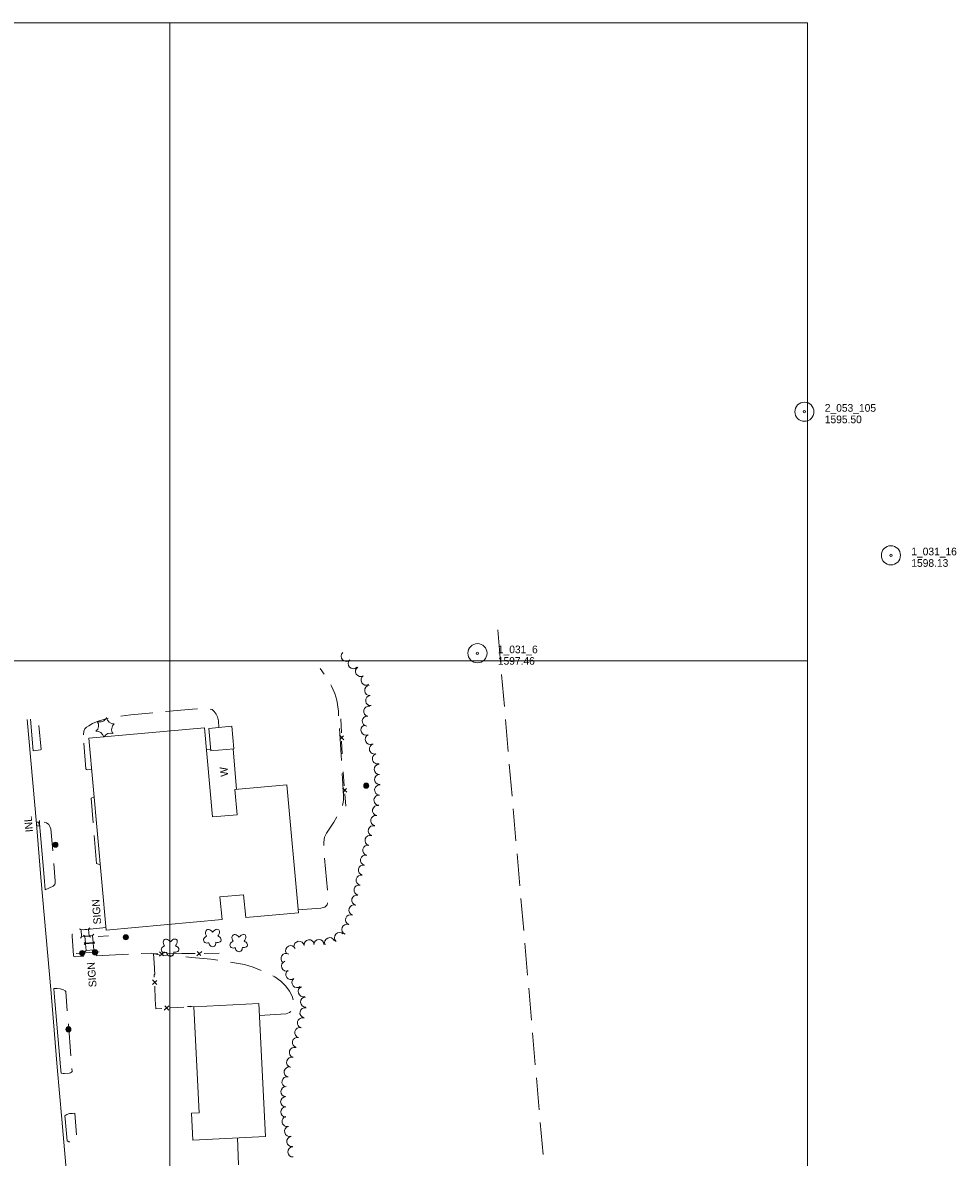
# Model space of a CAD drawing. Header units: feet. Extents: x 386549 to 388819, y 99500 to 101500.
# Tile 7 of 7: x 387885 to 388617, y 100611 to 101500. Entities that reach past the tile are written whole.
import ezdxf
from ezdxf.enums import TextEntityAlignment as Align

# ---------------------------------------------------------------- set-up
doc = ezdxf.new("R2010")
doc.units = ezdxf.units.FT
doc.header["$MEASUREMENT"] = 0
for name, pattern in [('DGN Style 3', [35.23527, 25.16805, -10.06722]), ('DGN Style 4', [40.294048, 20.13444, -10.06722, 0.025168, -10.06722]), ('DGN Style 5', [17.617635, 7.550415, -10.06722])]:
    doc.linetypes.add(name, pattern=pattern)
for name, color, linetype, lineweight in [('E_DWY', 73, 'DGN Style 3', 0), ('E_LAND_Vegetation', 21, 'Continuous', 0), ('E_MAP_GridLines', 251, 'Continuous', 0), ('E_MAP_Limits', 21, 'DGN Style 3', 0), ('E_MAP_PassPoints', 40, 'Continuous', 0), ('E_MISCPROP', 40, 'Continuous', 0), ('E_MISCPROP_HvyLine', 54, 'Continuous', 13), ('E_MISCPROP_Railing', 40, 'Continuous', 0), ('E_PATH_Sidewalk', 73, 'DGN Style 5', 0), ('E_RDWY', 40, 'Continuous', 13), ('E_UTL_AboveGroundPipe', 40, 'DGN Style 4', 0)]:
    doc.layers.add(name, color=color, linetype=linetype, lineweight=lineweight)
doc.styles.add('Style-IGR_FONT_0', font='IGR_FONT_0.shx')

# ---------------------------------------------------------------- blocks, each defined once
blk = doc.blocks.new('PP')
at = {"layer": 'E_MAP_PassPoints', "color": 40, "linetype": 'Continuous', "lineweight": 0}
for radius in [7.5, 0.96]:
    blk.add_circle((0, 0), radius, dxfattribs=at)
blk = doc.blocks.new('WAL')
at = {"layer": 'E_MISCPROP_Railing', "color": 40, "linetype": 'Continuous', "lineweight": 0, "style": 'Style-IGR_FONT_0'}
blk.add_text('W', height=6, rotation=359.99989, dxfattribs=at).set_placement((-2.3, -0.01), align=Align.MIDDLE_LEFT)
blk = doc.blocks.new('INLT')
at = {"layer": 'E_MISCPROP_Railing', "color": 40, "linetype": 'Continuous', "lineweight": 0, "flags": 128}
blk.add_lwpolyline([(3, -2), (3, 0), (0, 0), (0, -2), (3, -2)], dxfattribs=at)
blk = doc.blocks.new('INL_2')
at = {"layer": 'E_MISCPROP_Railing', "color": 40, "linetype": 'Continuous', "lineweight": 0, "style": 'Style-IGR_FONT_0'}
blk.add_text('INL', height=6, rotation=359.99996, dxfattribs=at).set_placement((-5.79, -2.75))
blk = doc.blocks.new('PED')
at = {"layer": 'E_UTL_AboveGroundPipe', "color": 101, "linetype": 'Continuous', "lineweight": 13}
for p, q in [((-2.34, 2.71), (-3.29, 3.77)), ((3.06, 2.71), (4.02, 3.77)), ((-3.29, -4.35), (-2.34, -3.29)), ((4.02, -4.35), (3.06, -3.29))]:
    blk.add_line(p, q, dxfattribs=at)
at = {"layer": 'E_UTL_AboveGroundPipe', "color": 101, "linetype": 'Continuous', "lineweight": 13, "flags": 128}
blk.add_lwpolyline([(-2.34, -3.29), (3.06, -3.29), (3.06, 2.71), (-2.34, 2.71)], close=True, dxfattribs=at)
blk = doc.blocks.new('POLE')
at = {"layer": 'E_MISCPROP', "color": 20, "linetype": 'Continuous', "lineweight": 0}
for radius in [2.02, 1.51, 1.01, 0.504]:
    blk.add_circle((0.03, -0.09), radius, dxfattribs=at)
blk = doc.blocks.new('POLE_1')
at = {"layer": 'E_MISCPROP', "color": 20, "linetype": 'Continuous', "lineweight": 0}
for radius in [2.02, 1.51, 1.01, 0.504]:
    blk.add_circle((0.03, -0.09), radius, dxfattribs=at)
blk = doc.blocks.new('SIGN_2')
at = {"layer": 'E_MISCPROP', "color": 20, "linetype": 'Continuous', "lineweight": 0, "style": 'Style-IGR_FONT_0'}
blk.add_text('SIGN', height=6, rotation=0.00002, dxfattribs=at).set_placement((0, 0), align=Align.MIDDLE_LEFT)
blk = doc.blocks.new('TREE')
at = {"layer": 'E_LAND_Vegetation', "color": 93, "linetype": 'Continuous', "lineweight": 0}
for centre, major_axis, ratio in [((-3.74, -0.07), (3.29, -0.08), 0.832022), ((-1.07, 3.38), (0.91, -3.32), 0.782863), ((2.88, 1.66), (-3.52, -1.95), 0.691916), ((-1.48, -3.66), (1.2, 3.24), 0.716896), ((2.54, -2.64), (-3.34, 3.06), 0.560249)]:
    blk.add_ellipse(centre, major_axis=major_axis, ratio=ratio, start_param=1.570796, end_param=4.712389, dxfattribs=at)

msp = doc.modelspace()

# ---------------------------------------------------------------- linework, layer by layer
at = {"layer": 'E_DWY', "color": 51, "linetype": 'DGN Style 3', "lineweight": 0, "flags": 128}
for points in [[(388100.63, 100804.65), (388118.56, 100805.94), (388121.54, 100806.79), (388123.39, 100808.78), (388124.28, 100812.5), (388120.84, 100852.04), (388120.75, 100857.69), (388121.38, 100861.72), (388123.02, 100864.71), (388128.54, 100873.39), (388133.52, 100881.68), (388135.27, 100885.93), (388136.3, 100890.56), (388136.23, 100894.85), (388132.21, 100960.51), (388131.06, 100969.01), (388129.43, 100974.18), (388126.82, 100980.16), (388123.54, 100986.07), (388117.91, 100993.92)], [(387932.45, 100941.93), (387932.61, 100944.71), (387933.45, 100946.5), (387934.66, 100947.88), (387936.54, 100949.07), (387939.36, 100950.69), (387943.98, 100952.55), (387951.05, 100954.73), (387959.12, 100956.16), (387969.4, 100957.5), (388017.76, 100962.09), (388024.95, 100962.57), (388030.74, 100962.44), (388033.29, 100961.7), (388034.94, 100960.15), (388036.48, 100958.15), (388037.45, 100956), (388038.17, 100952.78), (388038.63, 100947.66)], [(387893.02, 100929.47), (387898.67, 100930.15), (387899.16, 100930.41), (387897.09, 100954.25)], [(387938.89, 100914.67), (387935.43, 100914.37), (387934.67, 100914.62), (387934.3, 100915.15), (387932.45, 100939.98), (387932.45, 100941.93)], [(387945.62, 100839.91), (387942.73, 100840.98), (387938.32, 100892.2), (387940.81, 100893.36)], [(387902.39, 100820.36), (387908.53, 100823.26), (387909.93, 100824.63), (387910.24, 100825.89), (387910.25, 100827.35), (387906.84, 100868.34), (387906.16, 100870.16), (387905.28, 100871.67), (387903.49, 100872.95), (387897.85, 100874.74)], [(388070.41, 100721.97), (388091.17, 100723.33), (388093.99, 100724.18), (388096.27, 100726.14), (388097.6, 100731.2), (388095.95, 100737.07), (388093.98, 100741.02), (388091.07, 100744.88), (388087.2, 100748.87), (388082.3, 100752.25), (388075, 100755.76), (388065.53, 100759.87), (388058.59, 100761.82), (388044.84, 100764.28), (388032.32, 100766.2), (388017.38, 100767.53), (388003.54, 100768.75), (387991.64, 100769.43), (387985.84, 100770.83), (387926.06, 100767.95), (387924.94, 100768.28), (387924.67, 100768.9), (387923.51, 100784.04), (387923.65, 100785.58), (387924.41, 100786.81), (387924.85, 100787.44), (387926.17, 100788.07), (387927.56, 100788.71), (387950.05, 100790.8)], [(387909.18, 100743.11), (387911.68, 100743.11), (387914.26, 100742.79), (387916.12, 100742.29), (387917.97, 100741.34), (387918.53, 100740.77), (387923.51, 100678.04), (387923.06, 100677.48), (387922.26, 100676.9), (387921.31, 100676.81), (387917.6, 100676.45), (387916.41, 100676.45), (387914.81, 100676.75)], [(387917.76, 100643.34), (387919.42, 100644.4), (387921.57, 100645.06), (387923.7, 100645.26), (387925.5, 100645.38), (387927.25, 100624.19), (387922.11, 100622.85), (387920.8, 100622.9), (387919.5, 100623.62)], [(387922.85, 100585.75), (387925.29, 100587), (387929.73, 100587.71), (387931.14, 100566.06), (388037.67, 100575.09), (388044.39, 100576.24), (388048.79, 100578.04), (388051.91, 100581.1), (388053.77, 100584.47), (388054.43, 100587.37), (388054.66, 100591.09), (388053.03, 100625.97)]]:
    msp.add_lwpolyline(points, dxfattribs=at)
at = {"layer": 'E_LAND_Vegetation', "color": 93, "linetype": 'Continuous', "lineweight": 0}
for centre, radius, start, end in [((388138.36, 101003.48), 4, 133.85817, 313.85817), ((388143.9, 100997.71), 4, 133.85817, 313.85817), ((388149.6, 100991.6), 4, 122.61163, 302.61163), ((388153.91, 100984.86), 4, 122.61163, 302.61163), ((388156.83, 100976.71), 4, 95.46531, 275.46531), ((388157.59, 100968.75), 4, 95.46531, 275.46531), ((388155.99, 100960.36), 4, 78.47222, 258.47222), ((387938.51, 100949.06), 5.72, 309.63401, 35.39892), ((387945.17, 100957.75), 5.72, 249.63402, 335.39893), ((387956.02, 100956.32), 5.72, 189.63402, 275.39893), ((387960.21, 100946.21), 5.72, 129.63402, 215.39893), ((388153.91, 100945.65), 4, 114.59954, 294.59954), ((388154.89, 100952.62), 4, 83.90393, 263.90393), ((387942.7, 100938.96), 5.72, 13.18275, 95.39892), ((387953.55, 100937.53), 5.72, 69.63401, 151.25631), ((388157.24, 100938.37), 4, 114.59954, 294.59954), ((388160.53, 100930.81), 4, 106.77287, 286.77287), ((388162.83, 100923.15), 4, 106.77287, 286.77287), ((388164.29, 100914.87), 4, 92.45185, 272.45185), ((388164.63, 100906.87), 4, 92.45185, 272.45185), ((388164.62, 100898.69), 4, 86.37362, 266.37362), ((388164.11, 100890.7), 4, 86.37362, 266.37362), ((388161.48, 100874.7), 4, 79.12475, 259.12475), ((388162.99, 100882.56), 4, 79.12475, 259.12475), ((388159.54, 100866.72), 4, 72.08116, 252.08116), ((388157.07, 100859.11), 4, 72.08116, 252.08116), ((388155.32, 100851.48), 4, 77.28679, 257.28679), ((388153.56, 100843.67), 4, 77.28679, 257.28679), ((388151.83, 100835.88), 4, 77.76245, 257.76245), ((388150.13, 100828.06), 4, 77.76245, 257.76245), ((388146.74, 100812.42), 4, 77.76245, 257.76245), ((388148.44, 100820.24), 4, 77.76245, 257.76245), ((388144.38, 100804.59), 4, 72.26309, 252.26309), ((388141.83, 100796.9), 4, 68.89971, 248.89971), ((388138.95, 100789.43), 4, 68.89971, 248.89971), ((388109.29, 100777.31), 4, 8.47772, 188.47772), ((388116.94, 100777.6), 4, 358.55122, 178.55122), ((388125.44, 100778.99), 4, 23.39155, 203.39155), ((388133.14, 100782.96), 4, 46.47587, 226.47587), ((388094.77, 100772.74), 4, 26.49506, 206.49506), ((388101.38, 100776.13), 4, 8.47772, 188.47772), ((388091.23, 100766.68), 4, 57.89948, 237.89948), ((388091.65, 100760.67), 4, 110.26664, 290.26664), ((388095.05, 100754.08), 4, 125.92937, 305.92937), ((388099.8, 100747.76), 4, 128.66923, 308.66922), ((388104.63, 100740.66), 4, 108.11299, 288.11299), ((388106.57, 100732.43), 4, 92.0262, 272.0262), ((388106.05, 100724.04), 4, 77.64878, 257.64878), ((388104.13, 100716.14), 4, 73.47406, 253.47406), ((388101.99, 100708.53), 4, 76.34036, 256.34036), ((388100.1, 100700.75), 4, 76.34036, 256.34036), ((388097.8, 100692.98), 4, 73.08325, 253.08325), ((388095.64, 100685.32), 4, 74.42918, 254.42918), ((388091.93, 100669.86), 4, 77.417, 257.417), ((388093.66, 100677.67), 4, 77.417, 257.417), ((388091.16, 100662.25), 4, 87.44538, 267.44538), ((388090.96, 100654.35), 4, 90.37133, 270.37133), ((388091.01, 100646.35), 4, 90.37133, 270.37133), ((388092.04, 100638.92), 4, 103.99347, 283.99347), ((388093.99, 100631.17), 4, 104.28193, 284.28193), ((388095.7, 100623.17), 4, 98.58698, 278.58698), ((388096.6, 100615.05), 4, 93.08159, 273.08159)]:
    msp.add_arc(centre, radius, start, end, dxfattribs=at)
at = {"layer": 'E_MAP_GridLines', "color": 161, "linetype": 'Continuous', "lineweight": 0}
for p, q in [((387000, 101500), (388500, 101500)), ((388000, 99500), (388000, 101500)), ((388500, 99500), (388500, 101500)), ((387000, 101000), (388500, 101000))]:
    msp.add_line(p, q, dxfattribs=at)
at = {"layer": 'E_MAP_Limits', "color": 73, "linetype": 'DGN Style 3', "lineweight": 0, "flags": 128}
msp.add_lwpolyline([(388257.1, 101024.24), (388303.44, 100488.15), (388301.07, 100279.09), (388279.8, 99989.74)], dxfattribs=at)
at = {"layer": 'E_MISCPROP', "color": 20, "linetype": 'Continuous', "lineweight": 0}
for p, q in [((387943.85, 100783.87), (387952.08, 100784.32)), ((387926.67, 100770.6), (387944.77, 100771.8))]:
    msp.add_line(p, q, dxfattribs=at)
at = {"layer": 'E_MISCPROP_HvyLine', "color": 241, "linetype": 'Continuous', "lineweight": 13, "flags": 128}
for points in [[(387950.22, 100788.9), (388041, 100797.07), (388041, 100797.07), (388039.4, 100814.85), (388039.4, 100814.85), (388057.94, 100816.52), (388057.94, 100816.52), (388059.55, 100798.7), (388059.55, 100798.7), (388059.55, 100798.7), (388100.83, 100802.42), (388091.8, 100902.65), (388091.8, 100902.65), (388051.08, 100898.98), (388051.08, 100898.98), (388052.85, 100879.24), (388052.85, 100879.24), (388052.85, 100879.24), (388033.6, 100877.51), (388033.6, 100877.51), (388027.3, 100947.38), (387936.68, 100939.22), (387936.68, 100939.22), (387936.68, 100939.22)], [(388032.28, 100929.26), (388032.28, 100929.26), (388050.26, 100930.98), (388050.26, 100930.98), (388048.58, 100948.61), (388030.59, 100946.89), (388030.59, 100946.89), (388032.28, 100929.26)], [(388075.19, 100627.09), (388069.93, 100731.44), (388069.93, 100731.44), (388018.91, 100728.87), (388018.91, 100728.87), (388018.91, 100728.87), (388023.1, 100645.65), (388023.1, 100645.65), (388016.96, 100645.34), (388018.02, 100624.21), (388018.02, 100624.21), (388075.19, 100627.09)]]:
    msp.add_lwpolyline(points, close=True, dxfattribs=at)
at = {"layer": 'E_MISCPROP_Railing', "color": 40, "linetype": 'Continuous', "lineweight": 0}
for p, q in [((388136.43, 100938.11), (388133.11, 100941.67)), ((388133.23, 100938.17), (388136.26, 100941.03)), ((388138.86, 100896.88), (388135.48, 100900.25)), ((388135.72, 100896.82), (388138.59, 100899.75)), ((387991.92, 100768.52), (387995.8, 100771.97)), ((387992.06, 100771.93), (387995.04, 100768.62)), ((388021.26, 100768.77), (388025.15, 100772.22)), ((388021.41, 100772.19), (388024.39, 100768.87)), ((387989.99, 100746.25), (387986.41, 100750)), ((387986.58, 100746.27), (387989.78, 100749.37)), ((387999.34, 100729.65), (387995.61, 100726.04)), ((387999.34, 100726.24), (387996.22, 100729.41)), ((388016.91, 100729.28), (388016.2, 100728.73)), ((388016.85, 100728.69), (388016.37, 100729.29))]:
    msp.add_line(p, q, dxfattribs=at)
at = {"layer": 'E_MISCPROP_Railing', "color": 40, "linetype": 'Continuous', "lineweight": 0, "flags": 128}
for points in [[(388134.53, 100943.4), (388134.16, 100954.57)], [(388135.09, 100927.08), (388134.75, 100936.91)], [(388136.81, 100902.01), (388136.04, 100912.96)], [(388137.94, 100886.01), (388137.26, 100895.64)], [(387987.72, 100763.26), (387987.26, 100770.31), (387990.68, 100770.34)], [(387987.91, 100751.87), (387987.8, 100754.16), (387988.32, 100754.16), (387987.72, 100763.26)], [(387997.61, 100770.4), (388009.54, 100770.5)], [(388009.54, 100770.5), (388020.03, 100770.6)], [(388026.96, 100770.66), (388038.89, 100770.76)], [(387988.7, 100734.47), (387988.22, 100744.94)], [(387993.73, 100727.52), (387989.02, 100727.26), (387988.7, 100734.47)], [(388011.13, 100728.46), (388000.65, 100727.89)], [(388015.91, 100729.01), (388013.85, 100729.11)], [(388018.91, 100728.87), (388017.1, 100728.95)]]:
    msp.add_lwpolyline(points, dxfattribs=at)
at = {"layer": 'E_MISCPROP_Railing', "color": 40, "linetype": 'Continuous', "lineweight": 13, "flags": 128}
msp.add_lwpolyline([(388052.3, 100899.09), (388049.62, 100930.92)], dxfattribs=at)
at = {"layer": 'E_PATH_Sidewalk', "color": 51, "linetype": 'DGN Style 5', "lineweight": 0, "flags": 128}
msp.add_lwpolyline([(388032.14, 100930.64), (388028.83, 100930.46)], dxfattribs=at)
at = {"layer": 'E_RDWY', "color": 21, "linetype": 'Continuous', "lineweight": 13, "flags": 128}
for points in [[(387888.36, 100953.84), (387895.55, 100872.28), (387899.01, 100830.22), (387907, 100739.36), (387911.89, 100681.4), (387915.48, 100640.75), (387921.31, 100574.71), (387924.55, 100531.36), (387926.79, 100490.63), (387927.98, 100456.37), (387928.79, 100412.85), (387928.59, 100390.87), (387927.96, 100344.68), (387925.7, 100296.43), (387921.84, 100239.84), (387918.56, 100193.88), (387916.46, 100164.93), (387912.33, 100109.2), (387908.82, 100061.25), (387907.1, 100040.02), (387903.72, 100001.68), (387902.11, 99984.29)], [(387890.85, 100954.06), (387893.02, 100929.47)], [(387897.85, 100874.74), (387898.04, 100872.49), (387901.5, 100830.43), (387902.39, 100820.36)], [(387909.18, 100743.11), (387909.49, 100739.58), (387914.38, 100681.62), (387914.81, 100676.75)], [(387917.76, 100643.34), (387917.97, 100640.97), (387919.5, 100623.62)]]:
    msp.add_lwpolyline(points, dxfattribs=at)

# ---------------------------------------------------------------- block references
at = {"layer": 'E_LAND_Vegetation', "color": 93, "linetype": 'Continuous', "lineweight": 0, "xscale": 1.000002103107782, "yscale": 1.000002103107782, "zscale": 1.000002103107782, "rotation": 94.42266746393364}
for p in [(388033.16, 100782.87), (388000.07, 100775.29), (388053.86, 100778.93)]:
    msp.add_blockref('TREE', p, dxfattribs=at)
at = {"layer": 'E_MAP_PassPoints', "color": 40, "linetype": 'Continuous', "lineweight": 0}
for p in [(388497.51, 101195.11), (388565.32, 101082.58), (388241.22, 101005.85)]:
    msp.add_blockref('PP', p, dxfattribs=at)
at = {"layer": 'E_MISCPROP', "color": 20, "linetype": 'Continuous', "lineweight": 0}
for name, p, xscale, yscale, zscale, rotation in [('POLE', (388153.98, 100902), 1.000001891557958, 1.000001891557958, 1.000001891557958, 95.05850680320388), ('POLE', (387910.29, 100855.74), 1.000001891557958, 1.000001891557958, 1.000001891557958, 95.05850680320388), ('SIGN_2', (387943.38, 100793.42), 1.000002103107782, 1.000002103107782, 1.000002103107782, 94.42266746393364), ('POLE_1', (387965.52, 100783.23), 0.9999977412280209, 0.9999977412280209, 0.9999977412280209, 88.91483788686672), ('POLE', (387931.34, 100770.84), 1.000001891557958, 1.000001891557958, 1.000001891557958, 95.05850680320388), ('POLE', (387941.38, 100771.44), 1.000001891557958, 1.000001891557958, 1.000001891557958, 95.05850680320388), ('SIGN_2', (387939.7, 100744.13), 1.000002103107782, 1.000002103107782, 1.000002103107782, 94.42266746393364), ('POLE', (387920.5, 100711.06), 1.000001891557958, 1.000001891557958, 1.000001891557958, 95.05850680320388)]:
    msp.add_blockref(name, p, dxfattribs=dict(at, xscale=xscale, yscale=yscale, zscale=zscale, rotation=rotation))
at = {"layer": 'E_MISCPROP_Railing', "color": 40, "linetype": 'Continuous', "lineweight": 0}
for name, p, xscale, yscale, zscale, rotation in [('WAL', (388042.65, 100911.45), 1.000001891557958, 1.000001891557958, 1.000001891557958, 95.05850680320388), ('INL_2', (387889.57, 100871.43), 0.9999984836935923, 0.9999984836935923, 0.9999984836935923, 94.82393078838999), ('INLT', (387895.71, 100870.4), 0.9999984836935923, 0.9999984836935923, 0.9999984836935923, 94.82393078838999)]:
    msp.add_blockref(name, p, dxfattribs=dict(at, xscale=xscale, yscale=yscale, zscale=zscale, rotation=rotation))
at = {"layer": 'E_UTL_AboveGroundPipe', "color": 101, "linetype": 'Continuous', "lineweight": 13, "xscale": 1.000001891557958, "yscale": 1.000001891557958, "zscale": 1.000001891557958, "rotation": 95.05850680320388}
for p in [(387933.46, 100786.18), (387936.47, 100781.28), (387936.98, 100775.37)]:
    msp.add_blockref('PED', p, dxfattribs=at)

# ---------------------------------------------------------------- texts
at = {"layer": 'E_MAP_PassPoints', "color": 40, "linetype": 'Continuous', "lineweight": 0, "style": 'Style-IGR_FONT_0'}
for s, p in [('2_053_105', (388513.51, 101195.11)), ('1595.50', (388513.51, 101186.11)), ('1_031_16', (388581.32, 101082.58)), ('1598.13', (388581.32, 101073.58)), ('1_031_6', (388257.22, 101005.85)), ('1597.46', (388257.22, 100996.85))]:
    msp.add_text(s, height=6, dxfattribs=at).set_placement(p)

doc.saveas('drawing.dxf')
